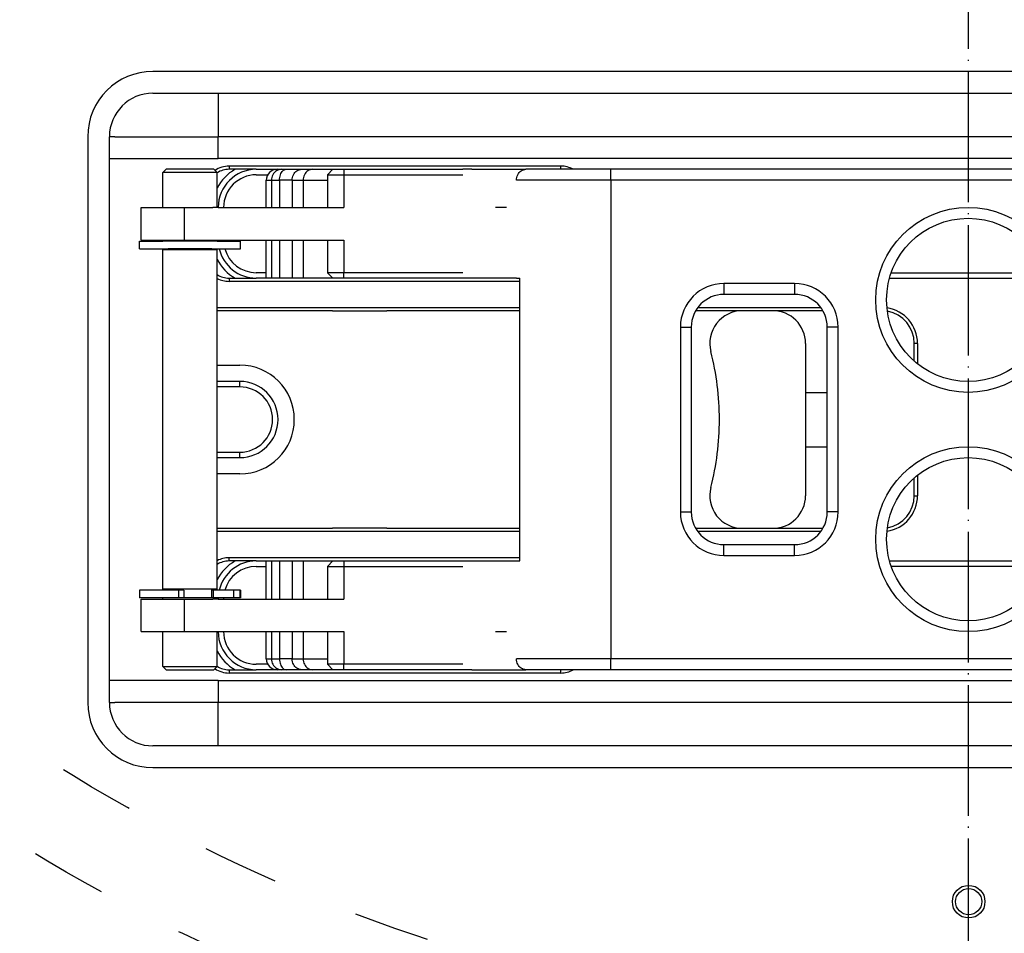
# Model space of a CAD drawing. Extents: x -1809 to 6113, y -4129 to 1471.
# Tile 168 of 197: x 5115 to 5205, y -1972 to -1888. Entities that reach past the tile are written whole.
import ezdxf

# ---------------------------------------------------------------- set-up
doc = ezdxf.new("R2010")
doc.units = 0
doc.linetypes.add('DASHED', pattern=[15, 7, -8])
doc.linetypes.add('DOT_CENTER', pattern=[14, 12, -1, 0, -1])
doc.layers.get('0').update_dxf_attribs({"linetype": 'CONTINUOUS'})
doc.layers.add('1', color=7, linetype='CONTINUOUS')

# ---------------------------------------------------------------- blocks, each defined once
blk = doc.blocks.new('DOWEL_PIN_5X22DIN6325_2__1', base_point=(5148.562, -1914.879))
at = {"color": 1, "linetype": 'CONTINUOUS'}
blk.add_line((5143.562, -1914.879), (5148.562, -1914.879), dxfattribs=at)
blk = doc.blocks.new('NEEDLE_BEARING_0509_2__2', base_point=(5149.562, -1902.379))
at = {"color": 1, "linetype": 'CONTINUOUS'}
for p, q in [((5143.107, -1902.379), (5144.607, -1902.379)), ((5144.607, -1902.379), (5149.562, -1902.379)), ((5144.607, -1911.379), (5143.107, -1911.379)), ((5149.562, -1911.379), (5144.607, -1911.379))]:
    blk.add_line(p, q, dxfattribs=at)
blk = doc.blocks.new('DOWEL_PIN_5X22DIN6325_4__3', base_point=(5148.562, -1934.879))
at = {"color": 1, "linetype": 'CONTINUOUS'}
blk.add_line((5148.562, -1934.879), (5143.562, -1934.879), dxfattribs=at)
blk = doc.blocks.new('NEEDLE_BEARING_0509_4__7', base_point=(5149.562, -1938.379))
at = {"color": 1, "linetype": 'CONTINUOUS'}
for p, q in [((5143.107, -1938.379), (5144.607, -1938.379)), ((5144.607, -1938.379), (5149.562, -1938.379)), ((5144.607, -1947.379), (5143.107, -1947.379)), ((5149.562, -1947.379), (5144.607, -1947.379))]:
    blk.add_line(p, q, dxfattribs=at)
blk = doc.blocks.new('BEARING_PARTS__9', base_point=(5261.562, -1902.379))
for name, p in [('NEEDLE_BEARING_0509_2__2', (5149.562, -1902.379)), ('DOWEL_PIN_5X22DIN6325_2__1', (5148.562, -1914.879)), ('DOWEL_PIN_5X22DIN6325_4__3', (5148.562, -1934.879)), ('NEEDLE_BEARING_0509_4__7', (5149.562, -1938.379))]:
    blk.add_blockref(name, p)
blk = doc.blocks.new('PLATE_E7018-27702__10', base_point=(5281.062, -1894.879))
at = {"color": 1, "linetype": 'CONTINUOUS'}
for p, q in [((5127.062, -1894.879), (5133.062, -1894.879)), ((5133.062, -1894.879), (5143.562, -1894.879)), ((5143.562, -1894.879), (5145.562, -1894.879)), ((5145.562, -1894.879), (5146.062, -1894.879)), ((5146.062, -1894.879), (5146.562, -1894.879)), ((5146.562, -1894.879), (5148.562, -1894.879)), ((5148.562, -1894.879), (5175.062, -1894.879)), ((5175.062, -1894.879), (5177.062, -1894.879)), ((5177.062, -1894.879), (5178.062, -1894.879)), ((5178.062, -1894.879), (5180.062, -1894.879)), ((5180.062, -1894.879), (5224.062, -1894.879)), ((5123.062, -1900.879), (5123.062, -1898.879)), ((5123.562, -1898.879), (5123.062, -1898.879)), ((5123.062, -1948.879), (5123.062, -1900.879)), ((5136.562, -1901.879), (5138.485, -1901.879)), ((5138.485, -1901.879), (5138.897, -1901.879)), ((5138.897, -1901.879), (5139.305, -1901.879)), ((5139.305, -1901.879), (5140.735, -1901.879)), ((5140.735, -1901.879), (5141.735, -1901.879)), ((5141.735, -1901.879), (5143.607, -1901.879)), ((5143.607, -1901.879), (5144.607, -1901.879)), ((5144.607, -1901.879), (5148.566, -1901.879)), ((5148.566, -1901.879), (5149.562, -1901.879)), ((5149.562, -1901.879), (5155.473, -1901.879)), ((5155.473, -1901.879), (5155.562, -1901.879)), ((5136.562, -1902.379), (5137.619, -1902.379)), ((5143.107, -1902.379), (5144.607, -1902.379)), ((5144.607, -1902.379), (5149.562, -1902.379)), ((5149.562, -1902.379), (5152.473, -1902.379)), ((5152.473, -1902.379), (5155.473, -1902.379)), ((5155.473, -1902.379), (5155.562, -1902.379)), ((5133.062, -1905.379), (5132.562, -1905.379)), ((5159.562, -1905.379), (5159.062, -1905.379)), ((5132.562, -1908.379), (5133.062, -1908.379)), ((5137.485, -1911.379), (5136.562, -1911.379)), ((5137.485, -1911.879), (5136.562, -1911.879)), ((5137.969, -1911.879), (5137.485, -1911.879)), ((5138.699, -1911.879), (5137.969, -1911.879)), ((5139.869, -1911.879), (5138.699, -1911.879)), ((5140.869, -1911.879), (5139.869, -1911.879)), ((5143.607, -1911.879), (5140.869, -1911.879)), ((5144.607, -1911.379), (5143.107, -1911.379)), ((5144.607, -1911.879), (5143.607, -1911.879)), ((5149.562, -1911.379), (5144.607, -1911.379)), ((5149.066, -1911.879), (5144.607, -1911.879)), ((5150.062, -1911.879), (5149.066, -1911.879)), ((5152.473, -1911.379), (5149.562, -1911.379)), ((5155.473, -1911.879), (5150.062, -1911.879)), ((5155.473, -1911.379), (5152.473, -1911.379)), ((5155.562, -1911.379), (5155.473, -1911.379)), ((5155.526, -1911.879), (5155.473, -1911.879)), ((5155.562, -1911.879), (5155.526, -1911.879)), ((5136.562, -1937.879), (5137.485, -1937.879)), ((5137.485, -1937.879), (5137.969, -1937.879)), ((5137.969, -1937.879), (5138.699, -1937.879)), ((5138.699, -1937.879), (5139.869, -1937.879)), ((5139.869, -1937.879), (5140.869, -1937.879)), ((5140.869, -1937.879), (5143.607, -1937.879)), ((5143.607, -1937.879), (5144.607, -1937.879)), ((5144.607, -1937.879), (5149.066, -1937.879)), ((5149.066, -1937.879), (5150.062, -1937.879)), ((5150.062, -1937.879), (5155.473, -1937.879)), ((5155.473, -1937.879), (5155.526, -1937.879)), ((5155.526, -1937.879), (5155.562, -1937.879)), ((5136.562, -1938.379), (5137.485, -1938.379)), ((5143.107, -1938.379), (5144.607, -1938.379)), ((5144.607, -1938.379), (5149.562, -1938.379)), ((5149.562, -1938.379), (5152.473, -1938.379)), ((5152.473, -1938.379), (5155.473, -1938.379)), ((5155.473, -1938.379), (5155.562, -1938.379)), ((5133.062, -1941.379), (5132.562, -1941.379)), ((5132.562, -1944.379), (5133.062, -1944.379)), ((5159.062, -1944.379), (5159.562, -1944.379)), ((5137.619, -1947.379), (5136.562, -1947.379)), ((5138.485, -1947.879), (5136.562, -1947.879)), ((5138.897, -1947.879), (5138.485, -1947.879)), ((5139.305, -1947.879), (5138.897, -1947.879)), ((5140.735, -1947.879), (5139.305, -1947.879)), ((5141.735, -1947.879), (5140.735, -1947.879)), ((5143.607, -1947.879), (5141.735, -1947.879)), ((5144.607, -1947.379), (5143.107, -1947.379)), ((5144.607, -1947.879), (5143.607, -1947.879)), ((5149.562, -1947.379), (5144.607, -1947.379)), ((5148.566, -1947.879), (5144.607, -1947.879)), ((5149.562, -1947.879), (5148.566, -1947.879)), ((5152.473, -1947.379), (5149.562, -1947.379)), ((5155.473, -1947.879), (5149.562, -1947.879)), ((5155.473, -1947.379), (5152.473, -1947.379)), ((5155.562, -1947.379), (5155.473, -1947.379)), ((5155.562, -1947.879), (5155.473, -1947.879)), ((5123.062, -1950.879), (5123.062, -1948.879)), ((5123.062, -1950.879), (5123.562, -1950.879)), ((5133.062, -1954.879), (5127.062, -1954.879)), ((5143.562, -1954.879), (5133.062, -1954.879)), ((5145.562, -1954.879), (5143.562, -1954.879)), ((5146.062, -1954.879), (5145.562, -1954.879)), ((5146.562, -1954.879), (5146.062, -1954.879)), ((5148.562, -1954.879), (5146.562, -1954.879)), ((5175.062, -1954.879), (5148.562, -1954.879)), ((5177.062, -1954.879), (5175.062, -1954.879)), ((5178.062, -1954.879), (5177.062, -1954.879)), ((5180.062, -1954.879), (5178.062, -1954.879)), ((5224.062, -1954.879), (5180.062, -1954.879))]:
    blk.add_line(p, q, dxfattribs=at)
for centre, radius, start, end in [((5127.062, -1898.879), 4, 90, 180), ((5136.562, -1905.379), 4, 118.95502, 153.78131), ((5136.562, -1905.379), 3.5, 90, 180), ((5136.562, -1905.379), 3, 90, 180), ((5136.562, -1908.379), 4, -168.46304, -166.99712), ((5136.562, -1908.379), 3.5, 180, -178.36275), ((5136.562, -1908.379), 3.5, -166.78702, -90), ((5136.562, -1908.379), 3, 180, -178.08979), ((5136.562, -1908.379), 3, -164.53399, -90), ((5136.562, -1908.379), 4, -153.78131, -118.95502), ((5136.562, -1941.379), 4, 118.95502, 153.78131), ((5136.562, -1941.379), 3.5, 90, 166.78702), ((5136.562, -1941.379), 3, 90, 164.53399), ((5136.562, -1941.379), 4, 166.99712, 168.46304), ((5136.562, -1941.379), 3.5, 178.36275, 180), ((5136.562, -1941.379), 3, 178.08979, 180), ((5136.562, -1944.379), 3.5, 180, -90), ((5136.562, -1944.379), 3, 180, -90), ((5136.562, -1944.379), 4, -153.78131, -118.95502), ((5127.062, -1950.879), 4, 180, -90)]:
    blk.add_arc(centre, radius, start, end, dxfattribs=at)
blk = doc.blocks.new('PLATE_ASSY_E7018-67702__11', base_point=(5281.062, -1894.879))
for name, p in [('PLATE_E7018-27702__10', (5281.062, -1894.879)), ('BEARING_PARTS__9', (5261.562, -1902.379))]:
    blk.add_blockref(name, p)
blk = doc.blocks.new('DOWEL_PIN_5X50_DIN6325__12', base_point=(5217.062, -1922.379))
at = {"color": 1, "linetype": 'CONTINUOUS'}
for p, q in [((5187.062, -1922.379), (5189.062, -1922.379)), ((5214.971, -1922.379), (5217.062, -1922.379)), ((5187.062, -1927.379), (5189.062, -1927.379)), ((5214.971, -1927.379), (5217.062, -1927.379))]:
    blk.add_line(p, q, dxfattribs=at)
blk = doc.blocks.new('LATCH_E7018-21201_2__13', base_point=(5187.062, -1914.879))
at = {"color": 1, "linetype": 'CONTINUOUS'}
for p, q in [((5136.157, -1914.879), (5132.973, -1914.879)), ((5143.562, -1914.879), (5136.157, -1914.879)), ((5143.562, -1914.879), (5148.562, -1914.879)), ((5160.803, -1914.879), (5148.562, -1914.879)), ((5178.062, -1914.879), (5176.963, -1914.879)), ((5181.26, -1914.879), (5178.062, -1914.879)), ((5184.062, -1914.879), (5181.26, -1914.879)), ((5187.062, -1917.879), (5187.062, -1931.879)), ((5132.973, -1919.879), (5135.062, -1919.879)), ((5135.062, -1921.379), (5132.973, -1921.379)), ((5135.062, -1921.879), (5132.973, -1921.879)), ((5135.062, -1921.879), (5135.062, -1921.379)), ((5132.973, -1927.879), (5135.062, -1927.879)), ((5135.062, -1928.379), (5135.062, -1927.879)), ((5132.973, -1928.379), (5135.062, -1928.379)), ((5135.062, -1929.879), (5132.973, -1929.879)), ((5132.973, -1934.879), (5136.057, -1934.879)), ((5136.057, -1934.879), (5143.562, -1934.879)), ((5148.562, -1934.879), (5143.562, -1934.879)), ((5148.562, -1934.879), (5160.803, -1934.879)), ((5176.963, -1934.879), (5177.562, -1934.879)), ((5177.562, -1934.879), (5181.26, -1934.879)), ((5181.26, -1934.879), (5184.062, -1934.879))]:
    blk.add_line(p, q, dxfattribs=at)
for centre, radius, start, end in [((5181.26, -1917.879), 3, 90, -165.52249), ((5184.062, -1917.879), 3, 0, 90), ((5154.149, -1924.879), 25, 0, 14.47751), ((5135.062, -1924.879), 5, -90, 90), ((5135.062, -1924.879), 3.5, -90, 90), ((5135.062, -1924.879), 3, -90, 90), ((5154.149, -1924.879), 25, -14.47751, 0), ((5181.26, -1931.879), 3, 165.52249, -90), ((5184.062, -1931.879), 3, -90, 0)]:
    blk.add_arc(centre, radius, start, end, dxfattribs=at)
blk = doc.blocks.new('LOCK_ASSY__15', base_point=(5275.062, -1914.879))
for name, p in [('LATCH_E7018-21201_2__13', (5187.062, -1914.879)), ('DOWEL_PIN_5X50_DIN6325__12', (5217.062, -1922.379))]:
    blk.add_blockref(name, p)
blk = doc.blocks.new('LEVER_E7018-25001__16', base_point=(5246.303, -1901.879))
at = {"color": 1, "linetype": 'CONTINUOUS'}
for p, q in [((5138.485, -1901.879), (5138.897, -1901.879)), ((5138.897, -1901.879), (5139.305, -1901.879)), ((5139.305, -1901.879), (5140.735, -1901.879)), ((5140.735, -1901.879), (5141.735, -1901.879)), ((5141.735, -1901.879), (5143.607, -1901.879)), ((5143.607, -1901.879), (5144.607, -1901.879)), ((5144.607, -1901.879), (5148.566, -1901.879)), ((5148.566, -1901.879), (5149.562, -1901.879)), ((5149.562, -1901.879), (5155.473, -1901.879)), ((5155.473, -1901.879), (5155.562, -1901.879)), ((5156.392, -1901.879), (5155.562, -1901.879)), ((5156.392, -1901.879), (5161.361, -1901.879)), ((5164.562, -1901.879), (5161.361, -1901.879)), ((5169.156, -1901.879), (5164.562, -1901.879)), ((5217.473, -1901.879), (5169.156, -1901.879)), ((5169.156, -1902.879), (5169.156, -1901.879)), ((5137.485, -1905.379), (5137.485, -1902.879)), ((5137.485, -1902.879), (5137.969, -1902.879)), ((5137.969, -1902.879), (5138.699, -1902.879)), ((5137.969, -1902.879), (5137.969, -1905.379)), ((5139.869, -1902.879), (5138.699, -1902.879)), ((5138.699, -1902.879), (5138.699, -1905.379)), ((5139.869, -1902.879), (5140.869, -1902.879)), ((5139.869, -1902.879), (5139.869, -1905.379)), ((5140.869, -1902.879), (5143.107, -1902.879)), ((5140.869, -1902.879), (5140.869, -1905.379)), ((5169.156, -1902.879), (5160.495, -1902.879)), ((5234.303, -1902.879), (5169.156, -1902.879)), ((5169.156, -1902.879), (5169.156, -1946.879)), ((5159.062, -1905.379), (5158.562, -1905.379)), ((5159.562, -1905.379), (5159.062, -1905.379)), ((5137.485, -1911.879), (5137.485, -1908.379)), ((5137.969, -1908.379), (5137.969, -1911.879)), ((5138.699, -1908.379), (5138.699, -1911.879)), ((5139.869, -1908.379), (5139.869, -1911.879)), ((5140.869, -1908.379), (5140.869, -1911.879)), ((5137.969, -1911.879), (5137.485, -1911.879)), ((5138.699, -1911.879), (5137.969, -1911.879)), ((5139.869, -1911.879), (5138.699, -1911.879)), ((5140.869, -1911.879), (5139.869, -1911.879)), ((5143.607, -1911.879), (5140.869, -1911.879)), ((5144.607, -1911.879), (5143.607, -1911.879)), ((5149.066, -1911.879), (5144.607, -1911.879)), ((5150.062, -1911.879), (5149.066, -1911.879)), ((5155.473, -1911.879), (5150.062, -1911.879)), ((5155.526, -1911.879), (5155.473, -1911.879)), ((5155.562, -1911.879), (5155.526, -1911.879)), ((5160.495, -1911.879), (5155.562, -1911.879)), ((5160.495, -1911.879), (5160.803, -1911.879)), ((5160.803, -1937.879), (5160.803, -1911.879)), ((5179.562, -1912.379), (5179.562, -1913.379)), ((5186.062, -1912.379), (5179.562, -1912.379)), ((5186.062, -1912.379), (5186.062, -1913.379)), ((5186.062, -1913.379), (5179.562, -1913.379)), ((5175.562, -1916.379), (5176.562, -1916.379)), ((5175.562, -1916.379), (5175.562, -1918.379)), ((5176.562, -1916.379), (5176.562, -1933.379)), ((5190.062, -1916.379), (5189.062, -1916.379)), ((5189.062, -1933.379), (5189.062, -1916.379)), ((5190.062, -1933.379), (5190.062, -1916.379)), ((5175.562, -1918.379), (5175.562, -1931.379)), ((5175.562, -1931.379), (5175.562, -1933.379)), ((5175.562, -1933.379), (5176.562, -1933.379)), ((5190.062, -1933.379), (5189.062, -1933.379)), ((5179.562, -1937.379), (5179.562, -1936.379)), ((5179.562, -1936.379), (5186.062, -1936.379)), ((5186.062, -1937.379), (5186.062, -1936.379)), ((5137.485, -1941.379), (5137.485, -1937.879)), ((5137.485, -1937.879), (5137.969, -1937.879)), ((5137.969, -1937.879), (5137.969, -1941.379)), ((5137.969, -1937.879), (5138.699, -1937.879)), ((5138.699, -1937.879), (5138.699, -1941.379)), ((5138.699, -1937.879), (5139.869, -1937.879)), ((5139.869, -1937.879), (5139.869, -1941.379)), ((5139.869, -1937.879), (5140.869, -1937.879)), ((5140.869, -1937.879), (5140.869, -1941.379)), ((5140.869, -1937.879), (5143.607, -1937.879)), ((5143.607, -1937.879), (5144.607, -1937.879)), ((5144.607, -1937.879), (5149.066, -1937.879)), ((5149.066, -1937.879), (5150.062, -1937.879)), ((5150.062, -1937.879), (5155.473, -1937.879)), ((5155.473, -1937.879), (5155.526, -1937.879)), ((5155.526, -1937.879), (5155.562, -1937.879)), ((5155.562, -1937.879), (5160.495, -1937.879)), ((5160.495, -1937.879), (5160.803, -1937.879)), ((5179.562, -1937.379), (5186.062, -1937.379)), ((5137.485, -1946.879), (5137.485, -1944.379)), ((5137.969, -1944.379), (5137.969, -1946.879)), ((5138.699, -1944.379), (5138.699, -1946.879)), ((5139.869, -1944.379), (5139.869, -1946.879)), ((5140.869, -1944.379), (5140.869, -1946.879)), ((5158.562, -1944.379), (5159.062, -1944.379)), ((5159.062, -1944.379), (5159.562, -1944.379)), ((5137.485, -1946.879), (5137.969, -1946.879)), ((5137.969, -1946.879), (5138.699, -1946.879)), ((5139.869, -1946.879), (5138.699, -1946.879)), ((5139.869, -1946.879), (5140.869, -1946.879)), ((5140.869, -1946.879), (5143.107, -1946.879)), ((5169.156, -1946.879), (5160.495, -1946.879)), ((5234.303, -1946.879), (5169.156, -1946.879)), ((5169.156, -1947.879), (5169.156, -1946.879)), ((5138.897, -1947.879), (5138.485, -1947.879)), ((5139.305, -1947.879), (5138.897, -1947.879)), ((5140.735, -1947.879), (5139.305, -1947.879)), ((5141.735, -1947.879), (5140.735, -1947.879)), ((5143.607, -1947.879), (5141.735, -1947.879)), ((5144.607, -1947.879), (5143.607, -1947.879)), ((5148.566, -1947.879), (5144.607, -1947.879)), ((5149.562, -1947.879), (5148.566, -1947.879)), ((5155.473, -1947.879), (5149.562, -1947.879)), ((5155.562, -1947.879), (5155.473, -1947.879)), ((5156.392, -1947.879), (5155.562, -1947.879)), ((5156.392, -1947.879), (5161.361, -1947.879)), ((5164.562, -1947.879), (5161.361, -1947.879)), ((5169.156, -1947.879), (5164.562, -1947.879)), ((5217.473, -1947.879), (5169.156, -1947.879))]:
    blk.add_line(p, q, dxfattribs=at)
for centre, radius in [((5202.016, -1913.879), 8.5), ((5202.016, -1913.879), 7.5), ((5202.016, -1935.879), 8.5), ((5202.016, -1935.879), 7.5)]:
    blk.add_circle(centre, radius, dxfattribs=at)
for centre, radius, start, end in [((5138.485, -1902.879), 1, 90, 180), ((5179.562, -1916.379), 4, 90, 180), ((5186.062, -1916.379), 4, 0, 90), ((5179.562, -1916.379), 3, 90, 180), ((5186.062, -1916.379), 3, 0, 90), ((5179.562, -1933.379), 4, -180, -90), ((5179.562, -1933.379), 3, -180, -90), ((5186.062, -1933.379), 4, -90, 0), ((5186.062, -1933.379), 3, -90, 0), ((5138.485, -1946.879), 1, 180, -90)]:
    blk.add_arc(centre, radius, start, end, dxfattribs=at)
for points in [[(5138.897, -1901.879), (5138.735, -1901.879), (5138.574, -1901.925), (5138.292, -1902.101), (5138.175, -1902.227), (5138.012, -1902.531), (5137.969, -1902.703), (5137.969, -1902.879)], [(5138.699, -1902.879), (5138.699, -1902.703), (5138.727, -1902.531), (5138.833, -1902.227), (5138.91, -1902.101), (5139.094, -1901.925), (5139.199, -1901.879), (5139.305, -1901.879)], [(5139.869, -1902.879), (5139.869, -1902.703), (5139.909, -1902.531), (5140.062, -1902.227), (5140.171, -1902.101), (5140.434, -1901.925), (5140.583, -1901.879), (5140.735, -1901.879)], [(5141.735, -1901.879), (5141.583, -1901.879), (5141.434, -1901.925), (5141.171, -1902.101), (5141.062, -1902.227), (5140.909, -1902.531), (5140.869, -1902.703), (5140.869, -1902.879)], [(5160.495, -1902.879), (5160.495, -1902.703), (5160.535, -1902.531), (5160.687, -1902.227), (5160.797, -1902.101), (5161.06, -1901.925), (5161.209, -1901.879), (5161.361, -1901.879)], [(5137.969, -1946.879), (5137.969, -1947.054), (5138.012, -1947.227), (5138.175, -1947.531), (5138.292, -1947.657), (5138.574, -1947.833), (5138.735, -1947.879), (5138.897, -1947.879)], [(5138.699, -1946.879), (5138.699, -1947.054), (5138.727, -1947.227), (5138.833, -1947.531), (5138.91, -1947.657), (5139.094, -1947.833), (5139.199, -1947.879), (5139.305, -1947.879)], [(5140.735, -1947.879), (5140.583, -1947.879), (5140.434, -1947.833), (5140.171, -1947.657), (5140.062, -1947.531), (5139.909, -1947.227), (5139.869, -1947.054), (5139.869, -1946.879)], [(5140.869, -1946.879), (5140.869, -1947.054), (5140.909, -1947.227), (5141.062, -1947.531), (5141.171, -1947.657), (5141.434, -1947.833), (5141.583, -1947.879), (5141.735, -1947.879)], [(5161.361, -1947.879), (5161.209, -1947.879), (5161.06, -1947.833), (5160.797, -1947.657), (5160.687, -1947.531), (5160.535, -1947.227), (5160.495, -1947.054), (5160.495, -1946.879)]]:
    blk.add_open_spline(points, degree=3, knots=[0, 0, 0, 0, 1, 1, 2, 2, 3, 3, 3, 3], dxfattribs=at)
blk = doc.blocks.new('PIN_E7018-23702_2__17', base_point=(5132.973, -1901.879))
at = {"color": 1, "linetype": 'CONTINUOUS'}
for p, q in [((5128.273, -1901.879), (5127.973, -1902.179)), ((5132.673, -1901.879), (5128.273, -1901.879)), ((5132.673, -1901.879), (5132.973, -1902.179)), ((5127.973, -1905.379), (5127.973, -1902.179)), ((5132.973, -1902.179), (5127.973, -1902.179)), ((5132.973, -1905.379), (5132.973, -1902.179)), ((5127.973, -1908.479), (5127.973, -1908.379)), ((5128.031, -1908.479), (5127.973, -1908.479)), ((5128.216, -1908.479), (5128.031, -1908.479)), ((5128.313, -1908.479), (5128.216, -1908.479)), ((5128.473, -1908.479), (5128.313, -1908.479)), ((5128.499, -1908.479), (5128.473, -1908.479)), ((5128.473, -1909.279), (5128.473, -1909.179)), ((5128.78, -1908.479), (5128.499, -1908.479)), ((5128.819, -1908.479), (5128.78, -1908.479)), ((5132.127, -1908.479), (5128.819, -1908.479)), ((5132.166, -1908.479), (5132.127, -1908.479)), ((5132.448, -1908.479), (5132.166, -1908.479)), ((5132.473, -1908.479), (5132.448, -1908.479)), ((5132.633, -1908.479), (5132.473, -1908.479)), ((5132.473, -1909.279), (5132.473, -1909.179)), ((5132.73, -1908.479), (5132.633, -1908.479)), ((5132.915, -1908.479), (5132.73, -1908.479)), ((5132.973, -1908.479), (5132.915, -1908.479)), ((5132.973, -1908.479), (5132.973, -1908.379)), ((5128.473, -1909.279), (5127.973, -1909.279)), ((5127.973, -1940.479), (5127.973, -1909.279)), ((5132.473, -1909.279), (5128.473, -1909.279)), ((5132.973, -1909.279), (5132.473, -1909.279)), ((5132.973, -1940.479), (5132.973, -1909.279)), ((5128.473, -1940.479), (5127.973, -1940.479)), ((5132.473, -1940.479), (5128.473, -1940.479)), ((5128.473, -1940.579), (5128.473, -1940.479)), ((5132.473, -1941.279), (5132.473, -1940.479)), ((5132.973, -1940.479), (5132.473, -1940.479)), ((5127.973, -1941.379), (5127.973, -1941.279)), ((5128.473, -1941.279), (5127.973, -1941.279)), ((5128.492, -1941.279), (5128.473, -1941.279)), ((5128.796, -1941.279), (5128.492, -1941.279)), ((5129.059, -1941.279), (5128.796, -1941.279)), ((5129.316, -1941.279), (5129.059, -1941.279)), ((5129.408, -1941.279), (5129.316, -1941.279)), ((5129.444, -1941.279), (5129.408, -1941.279)), ((5129.548, -1941.279), (5129.444, -1941.279)), ((5129.565, -1941.279), (5129.548, -1941.279)), ((5129.726, -1941.279), (5129.565, -1941.279)), ((5129.899, -1941.279), (5129.726, -1941.279)), ((5131.901, -1941.279), (5129.899, -1941.279)), ((5131.965, -1941.279), (5131.901, -1941.279)), ((5131.992, -1941.279), (5131.965, -1941.279)), ((5132.096, -1941.279), (5131.992, -1941.279)), ((5132.473, -1941.279), (5132.096, -1941.279)), ((5132.61, -1941.279), (5132.473, -1941.279)), ((5132.473, -1941.279), (5132.473, -1941.279)), ((5132.973, -1941.279), (5132.61, -1941.279)), ((5132.973, -1941.379), (5132.973, -1941.279)), ((5127.973, -1947.579), (5127.973, -1944.379)), ((5132.973, -1947.579), (5132.973, -1944.379)), ((5127.973, -1947.579), (5132.973, -1947.579)), ((5128.273, -1947.879), (5127.973, -1947.579)), ((5128.273, -1947.879), (5132.673, -1947.879)), ((5132.673, -1947.879), (5132.973, -1947.579))]:
    blk.add_line(p, q, dxfattribs=at)
blk = doc.blocks.new('RETAIN_RING_DIN6799-4___22', base_point=(5135.123, -1940.579))
at = {"color": 1, "linetype": 'CONTINUOUS'}
for p, q in [((5125.823, -1940.579), (5125.823, -1941.279)), ((5128.473, -1940.579), (5125.823, -1940.579)), ((5129.408, -1940.579), (5128.473, -1940.579)), ((5129.899, -1940.579), (5129.408, -1940.579)), ((5129.408, -1940.579), (5129.408, -1941.279)), ((5129.899, -1940.579), (5129.899, -1941.279)), ((5132.61, -1940.579), (5132.473, -1940.579)), ((5132.61, -1940.579), (5132.61, -1941.279)), ((5134.472, -1940.579), (5132.61, -1940.579)), ((5135.046, -1940.579), (5134.472, -1940.579)), ((5134.472, -1940.579), (5134.472, -1941.279)), ((5135.123, -1940.579), (5135.046, -1940.579)), ((5135.046, -1940.579), (5135.046, -1941.279)), ((5135.123, -1940.579), (5135.123, -1941.279)), ((5127.973, -1941.279), (5125.823, -1941.279)), ((5128.473, -1941.279), (5127.973, -1941.279)), ((5128.492, -1941.279), (5128.473, -1941.279)), ((5128.796, -1941.279), (5128.492, -1941.279)), ((5129.059, -1941.279), (5128.796, -1941.279)), ((5129.316, -1941.279), (5129.059, -1941.279)), ((5129.408, -1941.279), (5129.316, -1941.279)), ((5129.444, -1941.279), (5129.408, -1941.279)), ((5129.548, -1941.279), (5129.444, -1941.279)), ((5129.565, -1941.279), (5129.548, -1941.279)), ((5129.726, -1941.279), (5129.565, -1941.279)), ((5129.899, -1941.279), (5129.726, -1941.279)), ((5131.901, -1941.279), (5129.899, -1941.279)), ((5131.965, -1941.279), (5131.901, -1941.279)), ((5131.992, -1941.279), (5131.965, -1941.279)), ((5132.096, -1941.279), (5131.992, -1941.279)), ((5132.473, -1941.279), (5132.096, -1941.279)), ((5132.61, -1941.279), (5132.473, -1941.279)), ((5132.473, -1941.279), (5132.473, -1941.279)), ((5132.973, -1941.279), (5132.61, -1941.279)), ((5134.472, -1941.279), (5132.973, -1941.279)), ((5135.046, -1941.279), (5134.472, -1941.279)), ((5135.123, -1941.279), (5135.046, -1941.279))]:
    blk.add_line(p, q, dxfattribs=at)
blk = doc.blocks.new('RAIL_E7018-23701_1__23', base_point=(5246.973, -1901.879))
at = {"color": 1, "linetype": 'CONTINUOUS'}
for p, q in [((5143.607, -1901.879), (5143.107, -1902.379)), ((5143.607, -1901.879), (5144.607, -1901.879)), ((5144.607, -1901.879), (5144.607, -1902.379)), ((5144.607, -1901.879), (5148.566, -1901.879)), ((5148.566, -1901.879), (5149.562, -1901.879)), ((5149.562, -1901.879), (5155.473, -1901.879)), ((5155.473, -1901.879), (5155.562, -1901.879)), ((5156.392, -1901.879), (5155.562, -1901.879)), ((5156.392, -1901.879), (5161.361, -1901.879)), ((5164.562, -1901.879), (5161.361, -1901.879)), ((5169.156, -1901.879), (5164.562, -1901.879)), ((5217.473, -1901.879), (5169.156, -1901.879)), ((5143.107, -1902.379), (5143.107, -1905.379)), ((5143.107, -1902.379), (5144.607, -1902.379)), ((5144.607, -1902.379), (5144.607, -1905.379)), ((5144.607, -1902.379), (5149.562, -1902.379)), ((5149.562, -1902.379), (5152.473, -1902.379)), ((5152.473, -1902.379), (5155.473, -1902.379)), ((5155.473, -1902.379), (5155.562, -1902.379)), ((5125.973, -1905.379), (5129.973, -1905.379)), ((5125.973, -1908.379), (5125.973, -1905.379)), ((5129.973, -1908.379), (5129.973, -1905.379)), ((5129.973, -1905.379), (5132.562, -1905.379)), ((5133.062, -1905.379), (5132.562, -1905.379)), ((5133.062, -1905.379), (5133.562, -1905.379)), ((5133.562, -1905.379), (5143.107, -1905.379)), ((5143.107, -1905.379), (5144.607, -1905.379)), ((5125.973, -1908.379), (5129.973, -1908.379)), ((5129.973, -1908.379), (5132.562, -1908.379)), ((5132.562, -1908.379), (5133.062, -1908.379)), ((5133.062, -1908.379), (5133.562, -1908.379)), ((5133.562, -1908.379), (5143.107, -1908.379)), ((5143.107, -1908.379), (5143.107, -1911.379)), ((5143.107, -1908.379), (5144.607, -1908.379)), ((5144.607, -1908.379), (5144.607, -1911.379)), ((5143.607, -1911.879), (5143.107, -1911.379)), ((5144.607, -1911.379), (5143.107, -1911.379)), ((5144.607, -1911.879), (5143.607, -1911.879)), ((5144.607, -1911.879), (5144.607, -1911.379)), ((5149.562, -1911.379), (5144.607, -1911.379)), ((5149.066, -1911.879), (5144.607, -1911.879)), ((5150.062, -1911.879), (5149.066, -1911.879)), ((5152.473, -1911.379), (5149.562, -1911.379)), ((5155.473, -1911.879), (5150.062, -1911.879)), ((5155.473, -1911.379), (5152.473, -1911.379)), ((5155.562, -1911.379), (5155.473, -1911.379)), ((5155.526, -1911.879), (5155.473, -1911.879)), ((5155.562, -1911.879), (5155.526, -1911.879)), ((5160.495, -1911.879), (5155.562, -1911.879)), ((5160.495, -1911.879), (5160.803, -1911.879)), ((5194.788, -1911.879), (5209.245, -1911.879)), ((5194.945, -1911.379), (5209.087, -1911.379))]:
    blk.add_line(p, q, dxfattribs=at)
blk = doc.blocks.new('RAIL_E7018-23701_2__24', base_point=(5246.973, -1937.879))
at = {"color": 1, "linetype": 'CONTINUOUS'}
for p, q in [((5143.607, -1937.879), (5143.107, -1938.379)), ((5143.607, -1937.879), (5144.607, -1937.879)), ((5144.607, -1937.879), (5149.066, -1937.879)), ((5144.607, -1937.879), (5144.607, -1938.379)), ((5149.066, -1937.879), (5150.062, -1937.879)), ((5150.062, -1937.879), (5155.473, -1937.879)), ((5155.473, -1937.879), (5155.526, -1937.879)), ((5155.526, -1937.879), (5155.562, -1937.879)), ((5155.562, -1937.879), (5160.495, -1937.879)), ((5160.495, -1937.879), (5160.803, -1937.879)), ((5194.788, -1937.879), (5209.245, -1937.879)), ((5143.107, -1938.379), (5143.107, -1941.379)), ((5143.107, -1938.379), (5144.607, -1938.379)), ((5144.607, -1938.379), (5144.607, -1941.379)), ((5144.607, -1938.379), (5149.562, -1938.379)), ((5149.562, -1938.379), (5152.473, -1938.379)), ((5152.473, -1938.379), (5155.473, -1938.379)), ((5155.473, -1938.379), (5155.562, -1938.379)), ((5209.087, -1938.379), (5194.945, -1938.379)), ((5125.973, -1944.379), (5125.973, -1941.379)), ((5125.973, -1941.379), (5129.973, -1941.379)), ((5129.973, -1944.379), (5129.973, -1941.379)), ((5129.973, -1941.379), (5132.562, -1941.379)), ((5133.062, -1941.379), (5132.562, -1941.379)), ((5133.062, -1941.379), (5133.562, -1941.379)), ((5133.562, -1941.379), (5143.107, -1941.379)), ((5143.107, -1941.379), (5144.607, -1941.379)), ((5125.973, -1944.379), (5129.973, -1944.379)), ((5129.973, -1944.379), (5132.562, -1944.379)), ((5132.562, -1944.379), (5133.062, -1944.379)), ((5133.062, -1944.379), (5133.562, -1944.379)), ((5133.562, -1944.379), (5143.107, -1944.379)), ((5143.107, -1944.379), (5144.607, -1944.379)), ((5143.107, -1944.379), (5143.107, -1947.379)), ((5144.607, -1944.379), (5144.607, -1947.379)), ((5144.607, -1947.379), (5143.107, -1947.379)), ((5143.607, -1947.879), (5143.107, -1947.379)), ((5144.607, -1947.879), (5143.607, -1947.879)), ((5144.607, -1947.879), (5144.607, -1947.379)), ((5149.562, -1947.379), (5144.607, -1947.379)), ((5148.566, -1947.879), (5144.607, -1947.879)), ((5149.562, -1947.879), (5148.566, -1947.879)), ((5152.473, -1947.379), (5149.562, -1947.379)), ((5155.473, -1947.879), (5149.562, -1947.879)), ((5155.473, -1947.379), (5152.473, -1947.379)), ((5155.562, -1947.379), (5155.473, -1947.379)), ((5155.562, -1947.879), (5155.473, -1947.879)), ((5156.392, -1947.879), (5155.562, -1947.879)), ((5156.392, -1947.879), (5161.361, -1947.879)), ((5164.562, -1947.879), (5161.361, -1947.879)), ((5169.156, -1947.879), (5164.562, -1947.879)), ((5217.473, -1947.879), (5169.156, -1947.879))]:
    blk.add_line(p, q, dxfattribs=at)
blk = doc.blocks.new('RETAIN_RING_DIN6799-4___25', base_point=(5135.123, -1908.479))
at = {"color": 1, "linetype": 'CONTINUOUS'}
for p, q in [((5125.823, -1908.479), (5127.973, -1908.479)), ((5125.823, -1909.179), (5125.823, -1908.479)), ((5125.823, -1909.179), (5128.473, -1909.179)), ((5128.031, -1908.479), (5127.973, -1908.479)), ((5128.216, -1908.479), (5128.031, -1908.479)), ((5128.313, -1908.479), (5128.216, -1908.479)), ((5128.473, -1908.479), (5128.313, -1908.479)), ((5128.499, -1908.479), (5128.473, -1908.479)), ((5132.473, -1909.179), (5128.473, -1909.179)), ((5128.78, -1908.479), (5128.499, -1908.479)), ((5128.819, -1908.479), (5128.78, -1908.479)), ((5132.127, -1908.479), (5128.819, -1908.479)), ((5132.166, -1908.479), (5132.127, -1908.479)), ((5132.448, -1908.479), (5132.166, -1908.479)), ((5132.473, -1908.479), (5132.448, -1908.479)), ((5132.633, -1908.479), (5132.473, -1908.479)), ((5132.473, -1909.179), (5135.123, -1909.179)), ((5132.73, -1908.479), (5132.633, -1908.479)), ((5132.915, -1908.479), (5132.73, -1908.479)), ((5132.973, -1908.479), (5132.915, -1908.479)), ((5132.973, -1908.479), (5135.123, -1908.479)), ((5135.123, -1909.179), (5135.123, -1908.479))]:
    blk.add_line(p, q, dxfattribs=at)
blk = doc.blocks.new('CLAMP_ASSY__26', base_point=(5267.277, -1901.879))
for name, p in [('RAIL_E7018-23701_1__23', (5246.973, -1901.879)), ('PIN_E7018-23702_2__17', (5132.973, -1901.879)), ('LEVER_E7018-25001__16', (5246.303, -1901.879)), ('RETAIN_RING_DIN6799-4___25', (5135.123, -1908.479)), ('RAIL_E7018-23701_2__24', (5246.973, -1937.879)), ('RETAIN_RING_DIN6799-4___22', (5135.123, -1940.579))]:
    blk.add_blockref(name, p)
blk = doc.blocks.new('PIN_E7018-23703_5__27', base_point=(5148.562, -1950.879))
at = {"color": 1, "linetype": 'CONTINUOUS'}
for p, q in [((5144.062, -1950.879), (5143.562, -1950.879)), ((5148.062, -1950.879), (5144.062, -1950.879)), ((5148.499, -1950.879), (5148.062, -1950.879)), ((5148.562, -1950.879), (5148.499, -1950.879)), ((5145.562, -1954.879), (5143.562, -1954.879)), ((5148.562, -1954.879), (5146.562, -1954.879))]:
    blk.add_line(p, q, dxfattribs=at)
blk = doc.blocks.new('PIN_E7018-23703_6__30', base_point=(5180.062, -1931.379))
at = {"color": 1, "linetype": 'CONTINUOUS'}
for p, q in [((5175.562, -1931.379), (5175.562, -1933.379)), ((5179.562, -1937.379), (5179.562, -1936.379)), ((5175.562, -1950.879), (5175.062, -1950.879)), ((5179.562, -1950.879), (5175.562, -1950.879)), ((5179.999, -1950.879), (5179.562, -1950.879)), ((5180.062, -1950.879), (5179.999, -1950.879)), ((5177.062, -1954.879), (5175.062, -1954.879)), ((5180.062, -1954.879), (5178.062, -1954.879))]:
    blk.add_line(p, q, dxfattribs=at)
blk = doc.blocks.new('PIN_E7018-23703_4__31', base_point=(5148.562, -1894.879))
at = {"color": 1, "linetype": 'CONTINUOUS'}
for p, q in [((5143.562, -1894.879), (5145.562, -1894.879)), ((5146.562, -1894.879), (5148.562, -1894.879)), ((5144.062, -1898.879), (5143.562, -1898.879)), ((5148.062, -1898.879), (5144.062, -1898.879)), ((5148.562, -1898.879), (5148.062, -1898.879))]:
    blk.add_line(p, q, dxfattribs=at)
blk = doc.blocks.new('PIN_E7018-23703_3__32', base_point=(5180.062, -1894.879))
at = {"color": 1, "linetype": 'CONTINUOUS'}
for p, q in [((5175.062, -1894.879), (5177.062, -1894.879)), ((5178.062, -1894.879), (5180.062, -1894.879)), ((5175.562, -1898.879), (5175.062, -1898.879)), ((5179.562, -1898.879), (5175.562, -1898.879)), ((5180.062, -1898.879), (5179.562, -1898.879)), ((5179.562, -1912.379), (5179.562, -1913.379)), ((5175.562, -1916.379), (5175.562, -1918.379))]:
    blk.add_line(p, q, dxfattribs=at)
blk = doc.blocks.new('LATCHPINS__35', base_point=(5260.562, -1894.879))
for name, p in [('PIN_E7018-23703_4__31', (5148.562, -1894.879)), ('PIN_E7018-23703_3__32', (5180.062, -1894.879)), ('PIN_E7018-23703_6__30', (5180.062, -1931.379)), ('PIN_E7018-23703_5__27', (5148.562, -1950.879))]:
    blk.add_blockref(name, p)
blk = doc.blocks.new('Z_STAGE_PLATE__36', base_point=(5281.062, -1894.879))
at = {"color": 1, "linetype": 'CONTINUOUS'}
for p, q in [((5127.062, -1894.879), (5133.062, -1894.879)), ((5133.062, -1894.879), (5143.562, -1894.879)), ((5133.062, -1894.879), (5133.062, -1898.879)), ((5143.562, -1894.879), (5145.562, -1894.879)), ((5145.562, -1894.879), (5146.062, -1894.879)), ((5146.062, -1894.879), (5146.562, -1894.879)), ((5146.562, -1894.879), (5148.562, -1894.879)), ((5148.562, -1894.879), (5175.062, -1894.879)), ((5175.062, -1894.879), (5177.062, -1894.879)), ((5177.062, -1894.879), (5178.062, -1894.879)), ((5178.062, -1894.879), (5180.062, -1894.879)), ((5180.062, -1894.879), (5224.062, -1894.879)), ((5123.062, -1900.879), (5123.062, -1898.879)), ((5123.562, -1898.879), (5123.062, -1898.879)), ((5123.562, -1898.879), (5133.062, -1898.879)), ((5133.062, -1900.879), (5133.062, -1898.879)), ((5143.562, -1898.879), (5133.062, -1898.879)), ((5144.062, -1898.879), (5143.562, -1898.879)), ((5148.062, -1898.879), (5144.062, -1898.879)), ((5148.562, -1898.879), (5148.062, -1898.879)), ((5175.062, -1898.879), (5148.562, -1898.879)), ((5175.562, -1898.879), (5175.062, -1898.879)), ((5179.562, -1898.879), (5175.562, -1898.879)), ((5180.062, -1898.879), (5179.562, -1898.879)), ((5224.062, -1898.879), (5180.062, -1898.879)), ((5123.062, -1948.879), (5123.062, -1900.879)), ((5123.062, -1900.879), (5133.062, -1900.879)), ((5271.062, -1900.879), (5133.062, -1900.879)), ((5164.562, -1901.579), (5134.062, -1901.579)), ((5134.062, -1901.579), (5134.062, -1901.879)), ((5136.562, -1901.879), (5134.062, -1901.879)), ((5136.562, -1901.879), (5138.485, -1901.879)), ((5138.485, -1901.879), (5138.897, -1901.879)), ((5138.897, -1901.879), (5139.305, -1901.879)), ((5139.305, -1901.879), (5140.735, -1901.879)), ((5140.735, -1901.879), (5141.735, -1901.879)), ((5141.735, -1901.879), (5143.607, -1901.879)), ((5143.607, -1901.879), (5144.607, -1901.879)), ((5144.607, -1901.879), (5148.566, -1901.879)), ((5148.566, -1901.879), (5149.562, -1901.879)), ((5149.562, -1901.879), (5155.473, -1901.879)), ((5155.473, -1901.879), (5155.562, -1901.879)), ((5156.392, -1901.879), (5155.562, -1901.879)), ((5156.392, -1901.879), (5161.361, -1901.879)), ((5164.562, -1901.879), (5161.361, -1901.879)), ((5164.562, -1901.879), (5164.562, -1901.579)), ((5134.062, -1911.879), (5136.562, -1911.879)), ((5134.062, -1911.879), (5134.062, -1912.179)), ((5137.485, -1911.879), (5136.562, -1911.879)), ((5137.969, -1911.879), (5137.485, -1911.879)), ((5138.699, -1911.879), (5137.969, -1911.879)), ((5139.869, -1911.879), (5138.699, -1911.879)), ((5140.869, -1911.879), (5139.869, -1911.879)), ((5143.607, -1911.879), (5140.869, -1911.879)), ((5144.607, -1911.879), (5143.607, -1911.879)), ((5149.066, -1911.879), (5144.607, -1911.879)), ((5150.062, -1911.879), (5149.066, -1911.879)), ((5155.473, -1911.879), (5150.062, -1911.879)), ((5155.526, -1911.879), (5155.473, -1911.879)), ((5155.562, -1911.879), (5155.526, -1911.879)), ((5160.495, -1911.879), (5155.562, -1911.879)), ((5160.495, -1911.879), (5160.803, -1911.879)), ((5160.803, -1912.179), (5134.062, -1912.179)), ((5132.973, -1914.579), (5160.803, -1914.579)), ((5177.162, -1914.579), (5188.462, -1914.579)), ((5136.157, -1914.879), (5132.973, -1914.879)), ((5143.562, -1914.879), (5136.157, -1914.879)), ((5143.562, -1914.879), (5148.562, -1914.879)), ((5160.803, -1914.879), (5148.562, -1914.879)), ((5178.062, -1914.879), (5176.963, -1914.879)), ((5181.26, -1914.879), (5178.062, -1914.879)), ((5184.062, -1914.879), (5181.26, -1914.879)), ((5188.66, -1914.879), (5184.062, -1914.879)), ((5197.062, -1919.509), (5197.062, -1917.879)), ((5197.362, -1917.879), (5197.062, -1917.879)), ((5197.362, -1917.879), (5197.362, -1919.76)), ((5197.362, -1929.998), (5197.362, -1931.879)), ((5197.062, -1931.879), (5197.062, -1930.249)), ((5197.062, -1931.879), (5197.362, -1931.879)), ((5132.973, -1934.879), (5136.057, -1934.879)), ((5160.803, -1935.179), (5132.973, -1935.179)), ((5136.057, -1934.879), (5143.562, -1934.879)), ((5148.562, -1934.879), (5143.562, -1934.879)), ((5148.562, -1934.879), (5160.803, -1934.879)), ((5176.963, -1934.879), (5177.562, -1934.879)), ((5188.462, -1935.179), (5177.162, -1935.179)), ((5177.562, -1934.879), (5181.26, -1934.879)), ((5181.26, -1934.879), (5184.062, -1934.879)), ((5184.062, -1934.879), (5188.66, -1934.879)), ((5160.803, -1937.579), (5134.062, -1937.579)), ((5134.062, -1937.879), (5134.062, -1937.579)), ((5136.562, -1937.879), (5134.062, -1937.879)), ((5136.562, -1937.879), (5137.485, -1937.879)), ((5137.485, -1937.879), (5137.969, -1937.879)), ((5137.969, -1937.879), (5138.699, -1937.879)), ((5138.699, -1937.879), (5139.869, -1937.879)), ((5139.869, -1937.879), (5140.869, -1937.879)), ((5140.869, -1937.879), (5143.607, -1937.879)), ((5143.607, -1937.879), (5144.607, -1937.879)), ((5144.607, -1937.879), (5149.066, -1937.879)), ((5149.066, -1937.879), (5150.062, -1937.879)), ((5150.062, -1937.879), (5155.473, -1937.879)), ((5155.473, -1937.879), (5155.526, -1937.879)), ((5155.526, -1937.879), (5155.562, -1937.879)), ((5155.562, -1937.879), (5160.495, -1937.879)), ((5160.495, -1937.879), (5160.803, -1937.879)), ((5134.062, -1947.879), (5136.562, -1947.879)), ((5134.062, -1947.879), (5134.062, -1948.179)), ((5138.485, -1947.879), (5136.562, -1947.879)), ((5138.897, -1947.879), (5138.485, -1947.879)), ((5139.305, -1947.879), (5138.897, -1947.879)), ((5140.735, -1947.879), (5139.305, -1947.879)), ((5141.735, -1947.879), (5140.735, -1947.879)), ((5143.607, -1947.879), (5141.735, -1947.879)), ((5144.607, -1947.879), (5143.607, -1947.879)), ((5148.566, -1947.879), (5144.607, -1947.879)), ((5149.562, -1947.879), (5148.566, -1947.879)), ((5155.473, -1947.879), (5149.562, -1947.879)), ((5155.562, -1947.879), (5155.473, -1947.879)), ((5156.392, -1947.879), (5155.562, -1947.879)), ((5156.392, -1947.879), (5161.361, -1947.879)), ((5164.562, -1947.879), (5161.361, -1947.879)), ((5164.562, -1948.179), (5164.562, -1947.879)), ((5123.062, -1950.879), (5123.062, -1948.879)), ((5133.062, -1948.879), (5123.062, -1948.879)), ((5133.062, -1948.879), (5271.062, -1948.879)), ((5133.062, -1948.879), (5133.062, -1950.879)), ((5164.562, -1948.179), (5134.062, -1948.179)), ((5123.062, -1950.879), (5123.562, -1950.879)), ((5133.062, -1950.879), (5123.562, -1950.879)), ((5143.562, -1950.879), (5133.062, -1950.879)), ((5133.062, -1954.879), (5133.062, -1950.879)), ((5144.062, -1950.879), (5143.562, -1950.879)), ((5148.062, -1950.879), (5144.062, -1950.879)), ((5148.499, -1950.879), (5148.062, -1950.879)), ((5148.562, -1950.879), (5148.499, -1950.879)), ((5175.062, -1950.879), (5148.562, -1950.879)), ((5175.562, -1950.879), (5175.062, -1950.879)), ((5179.562, -1950.879), (5175.562, -1950.879)), ((5179.999, -1950.879), (5179.562, -1950.879)), ((5180.062, -1950.879), (5179.999, -1950.879)), ((5224.062, -1950.879), (5180.062, -1950.879)), ((5133.062, -1954.879), (5127.062, -1954.879)), ((5143.562, -1954.879), (5133.062, -1954.879)), ((5145.562, -1954.879), (5143.562, -1954.879)), ((5146.062, -1954.879), (5145.562, -1954.879)), ((5146.562, -1954.879), (5146.062, -1954.879)), ((5148.562, -1954.879), (5146.562, -1954.879)), ((5175.062, -1954.879), (5148.562, -1954.879)), ((5177.062, -1954.879), (5175.062, -1954.879)), ((5178.062, -1954.879), (5177.062, -1954.879)), ((5180.062, -1954.879), (5178.062, -1954.879)), ((5224.062, -1954.879), (5180.062, -1954.879))]:
    blk.add_line(p, q, dxfattribs=at)
for centre, radius, start, end in [((5127.062, -1898.879), 4, 90, 180), ((5134.062, -1903.879), 2.3, 90, 124.16325), ((5134.062, -1903.879), 2, 90, 122.97197), ((5164.562, -1903.879), 2.3, 60.40815, 90), ((5134.062, -1909.879), 2, -122.97197, -90), ((5134.062, -1909.879), 2.3, -118.24497, -90), ((5194.062, -1917.879), 3.3, 0, 81.44339), ((5194.062, -1917.879), 3, 0, 79.86037), ((5194.062, -1931.879), 3.3, -81.44339, 0), ((5194.062, -1931.879), 3, -79.86037, 0), ((5134.062, -1939.879), 2.3, 90, 118.24497), ((5134.062, -1939.879), 2, 90, 122.97197), ((5134.062, -1945.879), 2.3, -124.16325, -90), ((5134.062, -1945.879), 2, -122.97197, -90), ((5164.562, -1945.879), 2.3, -90, -60.40815), ((5127.062, -1950.879), 4, 180, -90)]:
    blk.add_arc(centre, radius, start, end, dxfattribs=at)
blk = doc.blocks.new('Z-STAGE_ASSY__37', base_point=(5281.062, -1894.879))
for name, p in [('Z_STAGE_PLATE__36', (5281.062, -1894.879)), ('LATCHPINS__35', (5260.562, -1894.879)), ('CLAMP_ASSY__26', (5267.277, -1901.879)), ('LOCK_ASSY__15', (5275.062, -1914.879))]:
    blk.add_blockref(name, p)
blk = doc.blocks.new('E7018FA_ASSY_1__38', base_point=(5281.062, -1894.879))
for name in ['PLATE_ASSY_E7018-67702__11', 'Z-STAGE_ASSY__37']:
    blk.add_blockref(name, (5281.062, -1894.879))
blk = doc.blocks.new('E7018FA__77', base_point=(5281.062, -1688.879))
blk.add_blockref('E7018FA_ASSY_1__38', (5281.062, -1894.879))
blk = doc.blocks.new('BUSHING_E7018-21701_2__117', base_point=(5140.062, -1919.879))
at = {"color": 1, "linetype": 'CONTINUOUS'}
blk.add_arc((5135.062, -1924.879), 5, -90, 90, dxfattribs=at)
blk = doc.blocks.new('BUSHINGS_POGOTOWER__120', base_point=(5273.562, -1713.879))
blk.add_blockref('BUSHING_E7018-21701_2__117', (5140.062, -1919.879))
blk = doc.blocks.new('SMALLPARTS__186', base_point=(5452.362, -1481.879))
blk.add_blockref('BUSHINGS_POGOTOWER__120', (5273.562, -1713.879))
blk = doc.blocks.new('E7018-24101__187', base_point=(5438.862, -1521.879))
at = {"color": 1, "linetype": 'CONTINUOUS'}
for p, q in [((5277.062, -1892.879), (5127.062, -1892.879)), ((5121.062, -1898.879), (5121.062, -1950.879)), ((5127.062, -1956.879), (5277.062, -1956.879))]:
    blk.add_line(p, q, dxfattribs=at)
for radius in [1.5, 1.2]:
    blk.add_circle((5202.062, -1969.199), radius, dxfattribs=at)
for centre, start, end in [((5127.062, -1898.879), 90, 180), ((5127.062, -1950.879), 180, -90)]:
    blk.add_arc(centre, 6, start, end, dxfattribs=at)
blk = doc.blocks.new('E7018-64101__188', base_point=(5452.362, -1481.879))
for name, p in [('SMALLPARTS__186', (5452.362, -1481.879)), ('E7018-24101__187', (5438.862, -1521.879))]:
    blk.add_blockref(name, p)
blk = doc.blocks.new('STIFF_ASSY_DUTBD__189', base_point=(5452.362, -1481.879))
blk.add_blockref('E7018-64101__188', (5452.362, -1481.879))
blk = doc.blocks.new('A1__190', base_point=(5452.362, -1481.879))
for name, p in [('STIFF_ASSY_DUTBD__189', (5452.362, -1481.879)), ('E7018FA__77', (5281.062, -1688.879))]:
    blk.add_blockref(name, p)
blk = doc.blocks.new('FRONT1__191', base_point=(5452.362, -1481.879))
blk.add_blockref('A1__190', (5452.362, -1481.879))
blk = doc.blocks.new('L1__192', base_point=(5452.362, -1481.879))
blk.add_blockref('FRONT1__191', (5452.362, -1481.879))
blk = doc.blocks.new('HEADPLATE_EG__1074', base_point=(4654.302, -2191.016))
at = {"layer": '1', "color": 1, "linetype": 'DOT_CENTER'}
blk.add_line((5202.062, -2060.004), (5202.062, -1583.754), dxfattribs=at)
at = {"layer": '1', "color": 7, "linetype": 'DASHED'}
for radius in [166.688, 158.75]:
    blk.add_circle((5202.062, -1821.879), radius, dxfattribs=at)

msp = doc.modelspace()

# ---------------------------------------------------------------- block references
msp.add_blockref('L1__192', (5452.362, -1481.879))
at = {"layer": '1'}
msp.add_blockref('HEADPLATE_EG__1074', (4654.302, -2191.016), dxfattribs=at)

doc.saveas('drawing.dxf')
